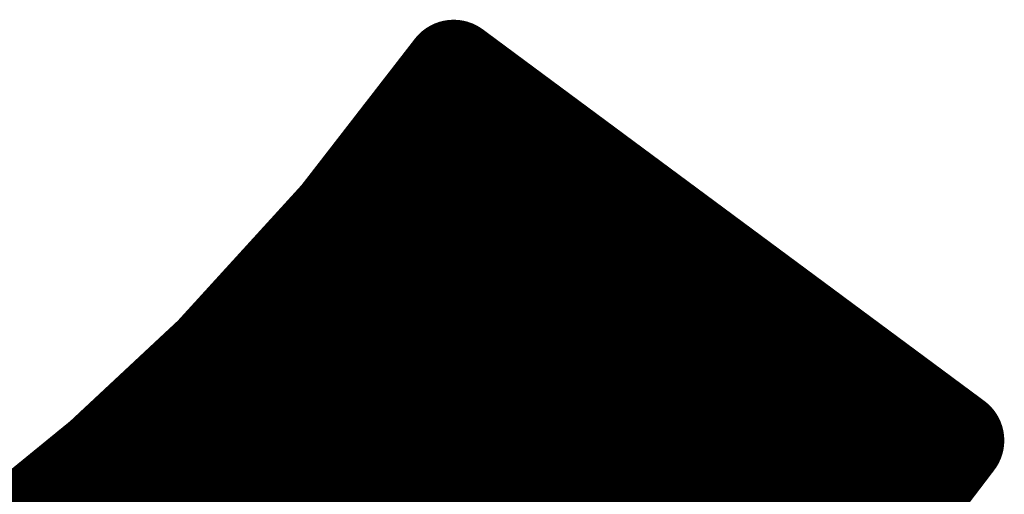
# Model space of a CAD drawing. Extents: x -14 to 157, y -7 to 92.
# Tile 89 of 129: x 68.667 to 69.669, y 29.223 to 29.707. Entities that reach past the tile are written whole.
import ezdxf

# ---------------------------------------------------------------- set-up
doc = ezdxf.new("R2010")
doc.units = 0
doc.layers.add('2D_LINE_126', color=254, linetype='CONTINUOUS')

# ---------------------------------------------------------------- blocks, each defined once
blk = doc.blocks.new('SMOOTH_0$1')
at = {"const_width": 0.05}
blk.add_lwpolyline([(-0.025, 0, 1), (0.025, 0, 1)], format="xyb", close=True, dxfattribs=at)
blk = doc.blocks.new('DRAWING_8')
at = {"layer": '2D_LINE_126', "const_width": 0.1}
for points in [[(4.7589, -0.9434), (4.6422, -1.094)], [(4.6884, -1.0344), (4.7706, -0.9521)], [(4.6944, -1.0266), (4.7696, -0.9514)], [(4.7004, -1.0188), (4.7686, -0.9506)], [(4.7064, -1.011), (4.7676, -0.9499)], [(4.7125, -1.0033), (4.7666, -0.9491)], [(4.7185, -0.9955), (4.7656, -0.9484)], [(4.7245, -0.9877), (4.7646, -0.9476)], [(4.7306, -0.9799), (4.7636, -0.9469)], [(4.7366, -0.9721), (4.7626, -0.9461)], [(4.7426, -0.9643), (4.7616, -0.9454)], [(4.7486, -0.9566), (4.7606, -0.9446)], [(4.7547, -0.9488), (4.7596, -0.9439)], [(5.2695, -1.3217), (4.7589, -0.9434)], [(4.5452, -1.2004), (4.7838, -0.9618)], [(4.5633, -1.1805), (4.7827, -0.9611)], [(4.5815, -1.1605), (4.7817, -0.9603)], [(4.5997, -1.1406), (4.7807, -0.9596)], [(4.6179, -1.1207), (4.7797, -0.9588)], [(4.636, -1.1008), (4.7787, -0.9581)], [(4.6462, -1.0889), (4.7777, -0.9573)], [(4.6522, -1.0811), (4.7767, -0.9566)], [(4.6582, -1.0733), (4.7757, -0.9558)], [(4.6643, -1.0655), (4.7747, -0.9551)], [(4.6703, -1.0577), (4.7737, -0.9543)], [(4.6763, -1.05), (4.7727, -0.9536)], [(4.6823, -1.0422), (4.7717, -0.9529)], [(3.2221, -2.527), (4.7858, -0.9633)], [(3.224, -2.5268), (4.7868, -0.9641)], [(3.2259, -2.5267), (4.7878, -0.9648)], [(3.2279, -2.5265), (4.7888, -0.9656)], [(3.2298, -2.5263), (4.7898, -0.9663)], [(3.2317, -2.5261), (4.7908, -0.9671)], [(3.2337, -2.526), (4.7918, -0.9678)], [(3.2356, -2.5258), (4.7928, -0.9685)], [(3.2375, -2.5256), (4.7938, -0.9693)], [(3.2395, -2.5254), (4.7948, -0.97)], [(3.2416, -2.5251), (4.7959, -0.9708)], [(3.2437, -2.5247), (4.7969, -0.9715)], [(4.527, -1.2203), (4.7848, -0.9626)], [(3.2457, -2.5244), (4.7979, -0.9723)], [(3.2478, -2.5241), (4.7989, -0.973)], [(3.2499, -2.5238), (4.7999, -0.9738)], [(3.2519, -2.5235), (4.8009, -0.9745)], [(3.254, -2.5232), (4.8019, -0.9753)], [(3.2561, -2.5229), (4.8029, -0.976)], [(3.2581, -2.5226), (4.8039, -0.9768)], [(3.2602, -2.5223), (4.8049, -0.9775)], [(3.2623, -2.5219), (4.8059, -0.9783)], [(3.2643, -2.5216), (4.8069, -0.979)], [(3.2664, -2.5213), (4.808, -0.9798)], [(3.2685, -2.521), (4.809, -0.9805)], [(3.2705, -2.5207), (4.81, -0.9812)], [(3.2726, -2.5204), (4.811, -0.982)], [(3.2747, -2.5201), (4.812, -0.9827)], [(3.2767, -2.5198), (4.813, -0.9835)], [(3.2788, -2.5194), (4.814, -0.9842)], [(3.2809, -2.5191), (4.815, -0.985)], [(3.2829, -2.5188), (4.816, -0.9857)], [(3.285, -2.5185), (4.817, -0.9865)], [(3.2871, -2.5182), (4.818, -0.9872)], [(3.2891, -2.5179), (4.819, -0.988)], [(3.2912, -2.5176), (4.8201, -0.9887)], [(3.2933, -2.5173), (4.8211, -0.9895)], [(3.2953, -2.5169), (4.8221, -0.9902)], [(3.2974, -2.5166), (4.8231, -0.991)], [(3.2995, -2.5163), (4.8241, -0.9917)], [(3.3015, -2.516), (4.8251, -0.9925)], [(3.3036, -2.5157), (4.8261, -0.9932)], [(3.3057, -2.5154), (4.8271, -0.9939)], [(3.3077, -2.5151), (4.8281, -0.9947)], [(3.3098, -2.5148), (4.8291, -0.9954)], [(3.3119, -2.5145), (4.8301, -0.9962)], [(3.3139, -2.5141), (4.8311, -0.9969)], [(3.316, -2.5138), (4.8322, -0.9977)], [(3.3181, -2.5135), (4.8332, -0.9984)], [(3.3201, -2.5132), (4.8342, -0.9992)], [(3.3222, -2.5129), (4.8352, -0.9999)], [(3.3243, -2.5126), (4.8362, -1.0007)], [(3.3263, -2.5123), (4.8372, -1.0014)], [(3.3284, -2.512), (4.8382, -1.0022)], [(3.3305, -2.5116), (4.8392, -1.0029)], [(3.3326, -2.5113), (4.8402, -1.0037)], [(3.3346, -2.511), (4.8412, -1.0044)], [(3.3367, -2.5107), (4.8422, -1.0052)], [(3.3388, -2.5104), (4.8432, -1.0059)], [(3.3408, -2.5101), (4.8443, -1.0066)], [(3.3429, -2.5098), (4.8453, -1.0074)], [(3.345, -2.5095), (4.8463, -1.0081)], [(3.347, -2.5091), (4.8473, -1.0089)], [(3.3491, -2.5088), (4.8483, -1.0096)], [(3.3512, -2.5085), (4.8493, -1.0104)], [(3.3532, -2.5082), (4.8503, -1.0111)], [(3.3553, -2.5079), (4.8513, -1.0119)], [(3.3574, -2.5076), (4.8523, -1.0126)], [(3.3594, -2.5073), (4.8533, -1.0134)], [(3.3615, -2.507), (4.8543, -1.0141)], [(3.3636, -2.5067), (4.8553, -1.0149)], [(3.3656, -2.5063), (4.8564, -1.0156)], [(3.3677, -2.506), (4.8574, -1.0164)], [(3.3698, -2.5057), (4.8584, -1.0171)], [(3.3718, -2.5054), (4.8594, -1.0179)], [(3.3739, -2.5051), (4.8604, -1.0186)], [(3.376, -2.5048), (4.8614, -1.0193)], [(3.378, -2.5045), (4.8624, -1.0201)], [(3.3801, -2.5042), (4.8634, -1.0208)], [(3.3822, -2.5038), (4.8644, -1.0216)], [(3.3842, -2.5035), (4.8654, -1.0223)], [(3.3863, -2.5032), (4.8664, -1.0231)], [(3.3884, -2.5029), (4.8674, -1.0238)], [(3.3904, -2.5026), (4.8685, -1.0246)], [(3.3925, -2.5023), (4.8695, -1.0253)], [(3.3946, -2.502), (4.8705, -1.0261)], [(3.3966, -2.5017), (4.8715, -1.0268)], [(3.3987, -2.5013), (4.8725, -1.0276)], [(3.4008, -2.501), (4.8735, -1.0283)], [(3.4028, -2.5007), (4.8745, -1.0291)], [(3.4049, -2.5004), (4.8755, -1.0298)], [(3.407, -2.5001), (4.8765, -1.0306)], [(3.409, -2.4998), (4.8775, -1.0313)], [(3.4111, -2.4995), (4.8785, -1.032)], [(3.4133, -2.499), (4.8795, -1.0328)], [(3.4156, -2.4985), (4.8806, -1.0335)], [(3.4178, -2.498), (4.8816, -1.0343)], [(3.42, -2.4976), (4.8826, -1.035)], [(3.4223, -2.4971), (4.8836, -1.0358)], [(3.4245, -2.4966), (4.8846, -1.0365)], [(3.4267, -2.4962), (4.8856, -1.0373)], [(3.429, -2.4957), (4.8866, -1.038)], [(3.4312, -2.4952), (4.8876, -1.0388)], [(3.4334, -2.4947), (4.8886, -1.0395)], [(3.4356, -2.4943), (4.8896, -1.0403)], [(3.4379, -2.4938), (4.8906, -1.041)], [(3.4401, -2.4933), (4.8917, -1.0418)], [(3.4423, -2.4928), (4.8927, -1.0425)], [(3.4446, -2.4924), (4.8937, -1.0433)], [(3.4468, -2.4919), (4.8947, -1.044)], [(3.449, -2.4914), (4.8957, -1.0448)], [(3.4512, -2.4909), (4.8967, -1.0455)], [(3.4535, -2.4905), (4.8977, -1.0462)], [(3.4557, -2.49), (4.8987, -1.047)], [(3.4579, -2.4895), (4.8997, -1.0477)], [(3.4602, -2.4891), (4.9007, -1.0485)], [(3.4624, -2.4886), (4.9017, -1.0492)], [(3.4646, -2.4881), (4.9027, -1.05)], [(3.4668, -2.4876), (4.9037, -1.0507)], [(3.4691, -2.4872), (4.9048, -1.0515)], [(3.4713, -2.4867), (4.9058, -1.0522)], [(3.4735, -2.4862), (4.9068, -1.053)], [(3.4758, -2.4857), (4.9078, -1.0537)], [(3.478, -2.4853), (4.9088, -1.0545)], [(3.4802, -2.4848), (4.9098, -1.0552)], [(3.4824, -2.4843), (4.9108, -1.056)], [(3.4847, -2.4838), (4.9118, -1.0567)], [(3.4869, -2.4834), (4.9128, -1.0575)], [(3.4891, -2.4829), (4.9138, -1.0582)], [(3.4914, -2.4824), (4.9148, -1.0589)], [(3.4936, -2.4819), (4.9158, -1.0597)], [(3.4958, -2.4815), (4.9169, -1.0604)], [(3.4981, -2.481), (4.9179, -1.0612)], [(3.5003, -2.4805), (4.9189, -1.0619)], [(3.5025, -2.4801), (4.9199, -1.0627)], [(3.5047, -2.4796), (4.9209, -1.0634)], [(3.507, -2.4791), (4.9219, -1.0642)], [(3.5092, -2.4786), (4.9229, -1.0649)], [(3.5114, -2.4782), (4.9239, -1.0657)], [(3.5137, -2.4777), (4.9249, -1.0664)], [(3.5159, -2.4772), (4.9259, -1.0672)], [(3.5181, -2.4767), (4.9269, -1.0679)], [(3.5203, -2.4763), (4.9279, -1.0687)], [(3.5226, -2.4758), (4.929, -1.0694)], [(3.5248, -2.4753), (4.93, -1.0702)], [(3.527, -2.4748), (4.931, -1.0709)], [(3.5293, -2.4744), (4.932, -1.0716)], [(3.5315, -2.4739), (4.933, -1.0724)], [(3.5337, -2.4734), (4.934, -1.0731)], [(3.5359, -2.473), (4.935, -1.0739)], [(3.5382, -2.4725), (4.936, -1.0746)], [(3.5404, -2.472), (4.937, -1.0754)], [(3.5426, -2.4715), (4.938, -1.0761)], [(3.5449, -2.4711), (4.939, -1.0769)], [(3.5471, -2.4706), (4.94, -1.0776)], [(3.5493, -2.4701), (4.9411, -1.0784)], [(3.5515, -2.4696), (4.9421, -1.0791)], [(3.5538, -2.4692), (4.9431, -1.0799)], [(3.556, -2.4687), (4.9441, -1.0806)], [(3.5582, -2.4682), (4.9451, -1.0814)], [(3.5605, -2.4677), (4.9461, -1.0821)], [(3.5627, -2.4673), (4.9471, -1.0829)], [(3.5649, -2.4668), (4.9481, -1.0836)], [(3.5671, -2.4663), (4.9491, -1.0843)], [(3.5694, -2.4658), (4.9501, -1.0851)], [(3.5716, -2.4654), (4.9511, -1.0858)], [(3.5738, -2.4649), (4.9521, -1.0866)], [(3.5761, -2.4644), (4.9532, -1.0873)], [(3.5783, -2.464), (4.9542, -1.0881)], [(3.5805, -2.4635), (4.9552, -1.0888)], [(3.5829, -2.4629), (4.9562, -1.0896)], [(3.5853, -2.4622), (4.9572, -1.0903)], [(3.5878, -2.4615), (4.9582, -1.0911)], [(3.5902, -2.4609), (4.9592, -1.0918)], [(3.5926, -2.4602), (4.9602, -1.0926)], [(3.595, -2.4595), (4.9612, -1.0933)], [(3.5974, -2.4589), (4.9622, -1.0941)], [(3.5999, -2.4582), (4.9632, -1.0948)], [(3.6023, -2.4575), (4.9642, -1.0956)], [(3.6047, -2.4569), (4.9653, -1.0963)], [(3.6071, -2.4562), (4.9663, -1.097)], [(3.6096, -2.4555), (4.9673, -1.0978)], [(3.612, -2.4549), (4.9683, -1.0985)], [(3.6144, -2.4542), (4.9693, -1.0993)], [(3.6168, -2.4535), (4.9703, -1.1)], [(3.6192, -2.4529), (4.9713, -1.1008)], [(3.6217, -2.4522), (4.9723, -1.1015)], [(3.6241, -2.4515), (4.9733, -1.1023)], [(4.6422, -1.094), (4.5138, -1.2348)], [(3.6265, -2.4509), (4.9743, -1.103)], [(3.6289, -2.4502), (4.9753, -1.1038)], [(3.6313, -2.4495), (4.9764, -1.1045)], [(3.6338, -2.4489), (4.9774, -1.1053)], [(3.6362, -2.4482), (4.9784, -1.106)], [(3.6386, -2.4475), (4.9794, -1.1068)], [(3.641, -2.4469), (4.9804, -1.1075)], [(3.6435, -2.4462), (4.9814, -1.1083)], [(3.6459, -2.4455), (4.9824, -1.109)], [(3.6483, -2.4449), (4.9834, -1.1097)], [(3.6507, -2.4442), (4.9844, -1.1105)], [(3.6532, -2.4435), (4.9854, -1.1112)], [(3.6556, -2.4428), (4.9864, -1.112)], [(3.658, -2.4422), (4.9874, -1.1127)], [(3.6604, -2.4415), (4.9884, -1.1135)], [(3.6628, -2.4409), (4.9895, -1.1142)], [(3.6653, -2.4402), (4.9905, -1.115)], [(3.6677, -2.4395), (4.9915, -1.1157)], [(3.6701, -2.4388), (4.9925, -1.1165)], [(3.6725, -2.4382), (4.9935, -1.1172)], [(3.675, -2.4375), (4.9945, -1.118)], [(3.6774, -2.4368), (4.9955, -1.1187)], [(3.6798, -2.4362), (4.9965, -1.1195)], [(3.6822, -2.4355), (4.9975, -1.1202)], [(3.6846, -2.4348), (4.9985, -1.121)], [(3.6871, -2.4342), (4.9995, -1.1217)], [(3.6895, -2.4335), (5.0005, -1.1224)], [(3.6919, -2.4328), (5.0016, -1.1232)], [(3.6943, -2.4322), (5.0026, -1.1239)], [(3.6968, -2.4315), (5.0036, -1.1247)], [(3.6992, -2.4308), (5.0046, -1.1254)], [(3.7016, -2.4302), (5.0056, -1.1262)], [(3.704, -2.4295), (5.0066, -1.1269)], [(3.7064, -2.4288), (5.0076, -1.1277)], [(3.7089, -2.4282), (5.0086, -1.1284)], [(3.7113, -2.4275), (5.0096, -1.1292)], [(3.7137, -2.4268), (5.0106, -1.1299)], [(3.7161, -2.4262), (5.0116, -1.1307)], [(3.7186, -2.4255), (5.0126, -1.1314)], [(3.721, -2.4248), (5.0137, -1.1322)], [(3.7234, -2.4242), (5.0147, -1.1329)], [(3.7258, -2.4235), (5.0157, -1.1337)], [(3.7282, -2.4228), (5.0167, -1.1344)], [(3.7307, -2.4222), (5.0177, -1.1352)], [(3.7331, -2.4215), (5.0187, -1.1359)], [(3.7355, -2.4208), (5.0197, -1.1366)], [(3.7379, -2.4202), (5.0207, -1.1374)], [(3.7403, -2.4195), (5.0217, -1.1381)], [(3.7428, -2.4188), (5.0227, -1.1389)], [(3.7452, -2.4182), (5.0237, -1.1396)], [(3.7476, -2.4175), (5.0247, -1.1404)], [(3.7502, -2.4166), (5.0258, -1.1411)], [(3.7529, -2.4157), (5.0268, -1.1419)], [(3.7556, -2.4148), (5.0278, -1.1426)], [(3.7582, -2.4139), (5.0288, -1.1434)], [(3.7609, -2.413), (5.0298, -1.1441)], [(3.7635, -2.4121), (5.0308, -1.1449)], [(3.7662, -2.4112), (5.0318, -1.1456)], [(3.7689, -2.4103), (5.0328, -1.1464)], [(3.7715, -2.4094), (5.0338, -1.1471)], [(3.7742, -2.4085), (5.0348, -1.1479)], [(3.7768, -2.4076), (5.0358, -1.1486)], [(3.7795, -2.4067), (5.0368, -1.1493)], [(3.7822, -2.4058), (5.0379, -1.1501)], [(3.7848, -2.4049), (5.0389, -1.1508)], [(3.7875, -2.404), (5.0399, -1.1516)], [(3.7901, -2.4031), (5.0409, -1.1523)], [(3.7928, -2.4022), (5.0419, -1.1531)], [(3.7955, -2.4013), (5.0429, -1.1538)], [(3.7981, -2.4004), (5.0439, -1.1546)], [(3.8008, -2.3995), (5.0449, -1.1553)], [(3.8034, -2.3986), (5.0459, -1.1561)], [(3.8061, -2.3976), (5.0469, -1.1568)], [(3.8088, -2.3967), (5.0479, -1.1576)], [(3.8114, -2.3958), (5.0489, -1.1583)], [(3.8141, -2.3949), (5.05, -1.1591)], [(3.8167, -2.394), (5.051, -1.1598)], [(3.8194, -2.3931), (5.052, -1.1606)], [(3.8221, -2.3922), (5.053, -1.1613)], [(3.8247, -2.3913), (5.054, -1.162)], [(3.8274, -2.3904), (5.055, -1.1628)], [(3.83, -2.3895), (5.056, -1.1635)], [(3.8327, -2.3886), (5.057, -1.1643)], [(3.8354, -2.3877), (5.058, -1.165)], [(3.838, -2.3868), (5.059, -1.1658)], [(3.8407, -2.3859), (5.06, -1.1665)], [(3.8433, -2.385), (5.061, -1.1673)], [(3.846, -2.3841), (5.0621, -1.168)], [(3.8487, -2.3832), (5.0631, -1.1688)], [(3.8513, -2.3823), (5.0641, -1.1695)], [(3.854, -2.3814), (5.0651, -1.1703)], [(3.8566, -2.3805), (5.0661, -1.171)], [(3.8593, -2.3796), (5.0671, -1.1718)], [(3.862, -2.3787), (5.0681, -1.1725)], [(3.8646, -2.3778), (5.0691, -1.1733)], [(3.8673, -2.3769), (5.0701, -1.174)], [(3.8699, -2.3759), (5.0711, -1.1747)], [(3.8726, -2.375), (5.0721, -1.1755)], [(3.8753, -2.3741), (5.0731, -1.1762)], [(3.8779, -2.3732), (5.0742, -1.177)], [(3.8806, -2.3723), (5.0752, -1.1777)], [(3.8832, -2.3714), (5.0762, -1.1785)], [(3.8859, -2.3705), (5.0772, -1.1792)], [(3.8886, -2.3696), (5.0782, -1.18)], [(3.8912, -2.3687), (5.0792, -1.1807)], [(3.8939, -2.3678), (5.0802, -1.1815)], [(3.8965, -2.3669), (5.0812, -1.1822)], [(3.8992, -2.366), (5.0822, -1.183)], [(3.9018, -2.3651), (5.0832, -1.1837)], [(3.9045, -2.3642), (5.0842, -1.1845)], [(3.9072, -2.3633), (5.0852, -1.1852)], [(3.9098, -2.3624), (5.0863, -1.186)], [(3.9126, -2.3614), (5.0873, -1.1867)], [(3.9156, -2.3602), (5.0883, -1.1874)], [(3.9185, -2.359), (5.0893, -1.1882)], [(3.9215, -2.3577), (5.0903, -1.1889)], [(3.9244, -2.3565), (5.0913, -1.1897)], [(3.9274, -2.3553), (5.0923, -1.1904)], [(3.9304, -2.3541), (5.0933, -1.1912)], [(3.9333, -2.3529), (5.0943, -1.1919)], [(3.9363, -2.3517), (5.0953, -1.1927)], [(3.9393, -2.3505), (5.0963, -1.1934)], [(3.9422, -2.3493), (5.0973, -1.1942)], [(3.9452, -2.3481), (5.0984, -1.1949)], [(3.9481, -2.3469), (5.0994, -1.1957)], [(3.9511, -2.3457), (5.1004, -1.1964)], [(3.9541, -2.3445), (5.1014, -1.1972)], [(3.957, -2.3433), (5.1024, -1.1979)], [(3.96, -2.3421), (5.1034, -1.1987)], [(3.9629, -2.3409), (5.1044, -1.1994)], [(3.9659, -2.3397), (5.1054, -1.2002)], [(3.9689, -2.3385), (5.1064, -1.2009)], [(3.9718, -2.3372), (5.1074, -1.2016)], [(3.9748, -2.336), (5.1084, -1.2024)], [(3.9777, -2.3348), (5.1094, -1.2031)], [(3.9807, -2.3336), (5.1105, -1.2039)], [(3.9837, -2.3324), (5.1115, -1.2046)], [(3.9866, -2.3312), (5.1125, -1.2054)], [(3.9896, -2.33), (5.1135, -1.2061)], [(3.9926, -2.3288), (5.1145, -1.2069)], [(3.9955, -2.3276), (5.1155, -1.2076)], [(3.9985, -2.3264), (5.1165, -1.2084)], [(4.0014, -2.3252), (5.1175, -1.2091)], [(4.0044, -2.324), (5.1185, -1.2099)], [(4.0074, -2.3228), (5.1195, -1.2106)], [(4.0103, -2.3216), (5.1205, -1.2114)], [(4.0133, -2.3204), (5.1215, -1.2121)], [(4.0162, -2.3192), (5.1226, -1.2129)], [(4.0192, -2.318), (5.1236, -1.2136)], [(4.0222, -2.3168), (5.1246, -1.2143)], [(4.0251, -2.3155), (5.1256, -1.2151)], [(4.0281, -2.3143), (5.1266, -1.2158)], [(4.031, -2.3131), (5.1276, -1.2166)], [(4.034, -2.3119), (5.1286, -1.2173)], [(4.037, -2.3107), (5.1296, -1.2181)], [(4.0399, -2.3095), (5.1306, -1.2188)], [(4.0429, -2.3083), (5.1316, -1.2196)], [(4.0459, -2.3071), (5.1326, -1.2203)], [(4.0488, -2.3059), (5.1336, -1.2211)], [(4.0518, -2.3047), (5.1347, -1.2218)], [(4.0547, -2.3035), (5.1357, -1.2226)], [(4.0577, -2.3023), (5.1367, -1.2233)], [(4.0607, -2.3011), (5.1377, -1.2241)], [(4.0636, -2.2999), (5.1387, -1.2248)], [(4.0666, -2.2987), (5.1397, -1.2256)], [(4.0695, -2.2975), (5.1407, -1.2263)], [(4.0727, -2.2961), (5.1417, -1.227)], [(4.076, -2.2945), (5.1427, -1.2278)], [(4.0794, -2.2929), (5.1437, -1.2285)], [(4.0828, -2.2913), (5.1447, -1.2293)], [(4.0861, -2.2897), (5.1457, -1.23)], [(4.0895, -2.2881), (5.1468, -1.2308)], [(4.0928, -2.2865), (5.1478, -1.2315)], [(4.0962, -2.2848), (5.1488, -1.2323)], [(4.0996, -2.2832), (5.1498, -1.233)], [(4.1029, -2.2816), (5.1508, -1.2338)], [(4.1063, -2.28), (5.1518, -1.2345)], [(4.1096, -2.2784), (5.1528, -1.2353)], [(4.113, -2.2768), (5.1538, -1.236)], [(4.1164, -2.2752), (5.1548, -1.2368)], [(4.1197, -2.2736), (5.1558, -1.2375)], [(4.1231, -2.272), (5.1568, -1.2383)], [(4.1264, -2.2704), (5.1578, -1.239)], [(4.1298, -2.2688), (5.1589, -1.2397)], [(4.1332, -2.2672), (5.1599, -1.2405)], [(4.1365, -2.2656), (5.1609, -1.2412)], [(4.1399, -2.264), (5.1619, -1.242)], [(4.1432, -2.2624), (5.1629, -1.2427)], [(4.5138, -1.2348), (4.4015, -1.3396)], [(3.2202, -2.5272), (4.4947, -1.2527)], [(4.1466, -2.2608), (5.1639, -1.2435)], [(4.15, -2.2592), (5.1649, -1.2442)], [(4.1533, -2.2576), (5.1659, -1.245)], [(4.1567, -2.256), (5.1669, -1.2457)], [(4.16, -2.2544), (5.1679, -1.2465)], [(4.1634, -2.2528), (5.1689, -1.2472)], [(4.1668, -2.2512), (5.1699, -1.248)], [(4.1701, -2.2495), (5.171, -1.2487)], [(4.1735, -2.2479), (5.172, -1.2495)], [(4.1768, -2.2463), (5.173, -1.2502)], [(4.1802, -2.2447), (5.174, -1.251)], [(4.1836, -2.2431), (5.175, -1.2517)], [(4.1869, -2.2415), (5.176, -1.2524)], [(4.1903, -2.2399), (5.177, -1.2532)], [(4.1936, -2.2383), (5.178, -1.2539)], [(4.197, -2.2367), (5.179, -1.2547)], [(4.2004, -2.2351), (5.18, -1.2554)], [(4.2037, -2.2335), (5.181, -1.2562)], [(4.2071, -2.2319), (5.182, -1.2569)], [(4.2104, -2.2303), (5.1831, -1.2577)], [(4.2138, -2.2287), (5.1841, -1.2584)], [(4.2172, -2.2271), (5.1851, -1.2592)], [(4.2205, -2.2255), (5.1861, -1.2599)], [(4.2239, -2.2239), (5.1871, -1.2607)], [(4.2273, -2.2222), (5.1881, -1.2614)], [(4.2312, -2.22), (5.1891, -1.2622)], [(4.2352, -2.2179), (5.1901, -1.2629)], [(4.2391, -2.2157), (5.1911, -1.2637)], [(4.243, -2.2135), (5.1921, -1.2644)], [(4.2469, -2.2114), (5.1931, -1.2651)], [(4.2508, -2.2092), (5.1941, -1.2659)], [(4.2548, -2.207), (5.1952, -1.2666)], [(4.2587, -2.2049), (5.1962, -1.2674)], [(4.2626, -2.2027), (5.1972, -1.2681)], [(4.2665, -2.2006), (5.1982, -1.2689)], [(4.2704, -2.1984), (5.1992, -1.2696)], [(4.2743, -2.1962), (5.2002, -1.2704)], [(4.2783, -2.1941), (5.2012, -1.2711)], [(4.2822, -2.1919), (5.2022, -1.2719)], [(4.2861, -2.1897), (5.2032, -1.2726)], [(3.2182, -2.5274), (4.4684, -1.2772)], [(4.29, -2.1876), (5.2042, -1.2734)], [(4.2939, -2.1854), (5.2052, -1.2741)], [(4.2979, -2.1833), (5.2062, -1.2749)], [(4.3018, -2.1811), (5.2073, -1.2756)], [(4.3057, -2.1789), (5.2083, -1.2764)], [(4.3096, -2.1768), (5.2093, -1.2771)], [(4.3135, -2.1746), (5.2103, -1.2778)], [(4.3174, -2.1724), (5.2113, -1.2786)], [(4.3214, -2.1703), (5.2123, -1.2793)], [(4.3253, -2.1681), (5.2133, -1.2801)], [(4.3292, -2.166), (5.2143, -1.2808)], [(4.3331, -2.1638), (5.2153, -1.2816)], [(4.337, -2.1616), (5.2163, -1.2823)], [(4.3409, -2.1595), (5.2173, -1.2831)], [(4.3449, -2.1573), (5.2183, -1.2838)], [(4.3488, -2.1551), (5.2194, -1.2846)], [(4.3527, -2.153), (5.2204, -1.2853)], [(4.3566, -2.1508), (5.2214, -1.2861)], [(4.3605, -2.1487), (5.2224, -1.2868)], [(4.3645, -2.1465), (5.2234, -1.2876)], [(4.3684, -2.1443), (5.2244, -1.2883)], [(4.3723, -2.1422), (5.2254, -1.2891)], [(4.3762, -2.14), (5.2264, -1.2898)], [(4.3807, -2.1373), (5.2274, -1.2906)], [(4.3854, -2.1343), (5.2284, -1.2913)], [(4.3902, -2.1313), (5.2294, -1.292)], [(4.395, -2.1283), (5.2304, -1.2928)], [(3.2163, -2.5275), (4.4421, -1.3017)], [(4.3997, -2.1253), (5.2315, -1.2935)], [(4.4045, -2.1223), (5.2325, -1.2943)], [(4.4093, -2.1193), (5.2335, -1.295)], [(4.414, -2.1162), (5.2345, -1.2958)], [(4.4188, -2.1132), (5.2355, -1.2965)], [(4.4235, -2.1102), (5.2365, -1.2973)], [(4.4283, -2.1072), (5.2375, -1.298)], [(4.4331, -2.1042), (5.2385, -1.2988)], [(4.4378, -2.1012), (5.2395, -1.2995)], [(4.4426, -2.0982), (5.2405, -1.3003)], [(4.4474, -2.0952), (5.2415, -1.301)], [(4.4521, -2.0922), (5.2425, -1.3018)], [(4.4569, -2.0892), (5.2436, -1.3025)], [(4.4616, -2.0862), (5.2446, -1.3033)], [(4.4664, -2.0832), (5.2456, -1.304)], [(4.4712, -2.0802), (5.2466, -1.3047)], [(4.4759, -2.0772), (5.2476, -1.3055)], [(4.4807, -2.0741), (5.2486, -1.3062)], [(4.4855, -2.0711), (5.2496, -1.307)], [(4.4902, -2.0681), (5.2506, -1.3077)], [(4.495, -2.0651), (5.2516, -1.3085)], [(4.4997, -2.0621), (5.2526, -1.3092)], [(4.5045, -2.0591), (5.2536, -1.31)], [(4.5093, -2.0561), (5.2546, -1.3107)], [(4.514, -2.0531), (5.2557, -1.3115)], [(4.5188, -2.0501), (5.2567, -1.3122)], [(4.5236, -2.047), (5.2577, -1.313)], [(4.5298, -2.0426), (5.2587, -1.3137)], [(4.536, -2.0381), (5.2597, -1.3145)], [(4.5422, -2.0337), (5.2607, -1.3152)], [(4.5484, -2.0292), (5.2617, -1.316)], [(4.5546, -2.0248), (5.2627, -1.3167)], [(4.5608, -2.0203), (5.2637, -1.3174)], [(4.5671, -2.0159), (5.2647, -1.3182)], [(4.5733, -2.0114), (5.2657, -1.3189)], [(4.5795, -2.007), (5.2667, -1.3197)], [(4.5857, -2.0025), (5.2678, -1.3204)], [(4.5919, -1.9981), (5.2688, -1.3212)], [(5.1625, -1.4622), (5.2695, -1.3217)], [(3.2144, -2.5277), (4.4158, -1.3262)], [(4.5981, -1.9936), (5.2679, -1.3238)], [(4.6043, -1.9892), (5.2623, -1.3312)], [(4.4015, -1.3396), (4.2834, -1.436)], [(4.6105, -1.9847), (5.2567, -1.3386)], [(3.2105, -2.5281), (4.3876, -1.3509)], [(3.2124, -2.5279), (4.3972, -1.3432)], [(4.6167, -1.9803), (5.251, -1.3459)], [(3.2086, -2.5282), (4.3781, -1.3587)], [(4.6229, -1.9758), (5.2454, -1.3533)], [(4.6291, -1.9714), (5.2398, -1.3606)], [(3.2066, -2.5284), (4.3685, -1.3665)], [(4.6353, -1.9669), (5.2342, -1.368)], [(3.2028, -2.5287), (4.3494, -1.3821)], [(3.2047, -2.5286), (4.359, -1.3743)], [(4.6415, -1.9625), (5.2286, -1.3754)], [(4.6477, -1.958), (5.223, -1.3827)], [(3.2009, -2.5289), (4.3399, -1.3899)], [(4.6539, -1.9536), (5.2174, -1.3901)], [(3.1989, -2.5291), (4.3303, -1.3977)], [(4.6601, -1.9491), (5.2118, -1.3975)], [(3.197, -2.5293), (4.3208, -1.4055)], [(4.6676, -1.9434), (5.2062, -1.4048)], [(4.6769, -1.9359), (5.2006, -1.4122)], [(3.1931, -2.5296), (4.3017, -1.4211)], [(3.1951, -2.5294), (4.3112, -1.4133)], [(4.6862, -1.9284), (5.195, -1.4195)]]:
    blk.add_lwpolyline(points, dxfattribs=at)
at = {"layer": '2D_LINE_126'}
for p in [(4.7547, -0.9488), (4.7589, -0.9434), (4.7589, -0.9434), (4.7596, -0.9439), (4.7606, -0.9446), (4.7616, -0.9454), (4.7626, -0.9461), (4.7636, -0.9469), (4.7646, -0.9476), (4.7656, -0.9484), (4.7666, -0.9491), (4.7676, -0.9499), (4.7686, -0.9506), (4.7696, -0.9514), (4.7706, -0.9521), (4.7486, -0.9566), (4.7717, -0.9529), (4.7727, -0.9536), (4.7737, -0.9543), (4.7747, -0.9551), (4.7757, -0.9558), (4.7767, -0.9566), (4.7777, -0.9573), (4.7787, -0.9581), (4.7797, -0.9588), (4.7807, -0.9596), (4.7817, -0.9603), (4.7827, -0.9611), (4.7838, -0.9618), (4.7366, -0.9721), (4.7426, -0.9643), (4.7848, -0.9626), (4.7858, -0.9633), (4.7868, -0.9641), (4.7878, -0.9648), (4.7888, -0.9656), (4.7898, -0.9663), (4.7908, -0.9671), (4.7918, -0.9678), (4.7928, -0.9685), (4.7938, -0.9693), (4.7948, -0.97), (4.7959, -0.9708), (4.7969, -0.9715), (4.7306, -0.9799), (4.7979, -0.9723), (4.7989, -0.973), (4.7999, -0.9738), (4.8009, -0.9745), (4.8019, -0.9753), (4.8029, -0.976), (4.8039, -0.9768), (4.8049, -0.9775), (4.8059, -0.9783), (4.8069, -0.979), (4.808, -0.9798), (4.809, -0.9805), (4.81, -0.9812), (4.811, -0.982), (4.7245, -0.9877), (4.812, -0.9827), (4.813, -0.9835), (4.814, -0.9842), (4.815, -0.985), (4.816, -0.9857), (4.817, -0.9865), (4.818, -0.9872), (4.819, -0.988), (4.8201, -0.9887), (4.8211, -0.9895), (4.8221, -0.9902), (4.8231, -0.991), (4.8241, -0.9917), (4.7185, -0.9955), (4.8251, -0.9925), (4.8261, -0.9932), (4.8271, -0.9939), (4.8281, -0.9947), (4.8291, -0.9954), (4.8301, -0.9962), (4.8311, -0.9969), (4.8322, -0.9977), (4.8332, -0.9984), (4.8342, -0.9992), (4.8352, -0.9999), (4.8362, -1.0007), (4.8372, -1.0014), (4.8382, -1.0022), (4.7064, -1.011), (4.7125, -1.0033), (4.8392, -1.0029), (4.8402, -1.0037), (4.8412, -1.0044), (4.8422, -1.0052), (4.8432, -1.0059), (4.8443, -1.0066), (4.8453, -1.0074), (4.8463, -1.0081), (4.8473, -1.0089), (4.8483, -1.0096), (4.8493, -1.0104), (4.8503, -1.0111), (4.8513, -1.0119), (4.7004, -1.0188), (4.8523, -1.0126), (4.8533, -1.0134), (4.8543, -1.0141), (4.8553, -1.0149), (4.8564, -1.0156), (4.8574, -1.0164), (4.8584, -1.0171), (4.8594, -1.0179), (4.8604, -1.0186), (4.8614, -1.0193), (4.8624, -1.0201), (4.8634, -1.0208), (4.8644, -1.0216), (4.6944, -1.0266), (4.8654, -1.0223), (4.8664, -1.0231), (4.8674, -1.0238), (4.8685, -1.0246), (4.8695, -1.0253), (4.8705, -1.0261), (4.8715, -1.0268), (4.8725, -1.0276), (4.8735, -1.0283), (4.8745, -1.0291), (4.8755, -1.0298), (4.8765, -1.0306), (4.8775, -1.0313), (4.8785, -1.032), (4.6823, -1.0422), (4.6884, -1.0344), (4.8795, -1.0328), (4.8806, -1.0335), (4.8816, -1.0343), (4.8826, -1.035), (4.8836, -1.0358), (4.8846, -1.0365), (4.8856, -1.0373), (4.8866, -1.038), (4.8876, -1.0388), (4.8886, -1.0395), (4.8896, -1.0403), (4.8906, -1.041), (4.8917, -1.0418), (4.6763, -1.05), (4.8927, -1.0425), (4.8937, -1.0433), (4.8947, -1.044), (4.8957, -1.0448), (4.8967, -1.0455), (4.8977, -1.0462), (4.8987, -1.047), (4.8997, -1.0477), (4.9007, -1.0485), (4.9017, -1.0492), (4.9027, -1.05), (4.9037, -1.0507), (4.9048, -1.0515), (4.9058, -1.0522), (4.6703, -1.0577), (4.9068, -1.053), (4.9078, -1.0537), (4.9088, -1.0545), (4.9098, -1.0552), (4.9108, -1.056), (4.9118, -1.0567), (4.9128, -1.0575), (4.9138, -1.0582), (4.9148, -1.0589), (4.9158, -1.0597), (4.9169, -1.0604), (4.9179, -1.0612), (4.9189, -1.0619), (4.6643, -1.0655), (4.9199, -1.0627), (4.9209, -1.0634), (4.9219, -1.0642), (4.9229, -1.0649), (4.9239, -1.0657), (4.9249, -1.0664), (4.9259, -1.0672), (4.9269, -1.0679), (4.9279, -1.0687), (4.929, -1.0694), (4.93, -1.0702), (4.931, -1.0709), (4.932, -1.0716), (4.933, -1.0724), (4.6522, -1.0811), (4.6582, -1.0733), (4.934, -1.0731), (4.935, -1.0739), (4.936, -1.0746), (4.937, -1.0754), (4.938, -1.0761), (4.939, -1.0769), (4.94, -1.0776), (4.9411, -1.0784), (4.9421, -1.0791), (4.9431, -1.0799), (4.9441, -1.0806), (4.9451, -1.0814), (4.9461, -1.0821), (4.6462, -1.0889), (4.9471, -1.0829), (4.9481, -1.0836), (4.9491, -1.0843), (4.9501, -1.0851), (4.9511, -1.0858), (4.9521, -1.0866), (4.9532, -1.0873), (4.9542, -1.0881), (4.9552, -1.0888), (4.9562, -1.0896), (4.9572, -1.0903), (4.9582, -1.0911), (4.9592, -1.0918), (4.636, -1.1008), (4.6422, -1.094), (4.6422, -1.094), (4.9602, -1.0926), (4.9612, -1.0933), (4.9622, -1.0941), (4.9632, -1.0948), (4.9642, -1.0956), (4.9653, -1.0963), (4.9663, -1.097), (4.9673, -1.0978), (4.9683, -1.0985), (4.9693, -1.0993), (4.9703, -1.1), (4.9713, -1.1008), (4.9723, -1.1015), (4.9733, -1.1023), (4.9743, -1.103), (4.9753, -1.1038), (4.9764, -1.1045), (4.9774, -1.1053), (4.9784, -1.106), (4.9794, -1.1068), (4.9804, -1.1075), (4.9814, -1.1083), (4.9824, -1.109), (4.9834, -1.1097), (4.9844, -1.1105), (4.9854, -1.1112), (4.9864, -1.112), (4.6179, -1.1207), (4.9874, -1.1127), (4.9884, -1.1135), (4.9895, -1.1142), (4.9905, -1.115), (4.9915, -1.1157), (4.9925, -1.1165), (4.9935, -1.1172), (4.9945, -1.118), (4.9955, -1.1187), (4.9965, -1.1195), (4.9975, -1.1202), (4.9985, -1.121), (4.9995, -1.1217), (5.0005, -1.1224), (5.0016, -1.1232), (5.0026, -1.1239), (5.0036, -1.1247), (5.0046, -1.1254), (5.0056, -1.1262), (5.0066, -1.1269), (5.0076, -1.1277), (5.0086, -1.1284), (5.0096, -1.1292), (5.0106, -1.1299), (5.0116, -1.1307), (5.0126, -1.1314), (5.0137, -1.1322), (4.5997, -1.1406), (5.0147, -1.1329), (5.0157, -1.1337), (5.0167, -1.1344), (5.0177, -1.1352), (5.0187, -1.1359), (5.0197, -1.1366), (5.0207, -1.1374), (5.0217, -1.1381), (5.0227, -1.1389), (5.0237, -1.1396), (5.0247, -1.1404), (5.0258, -1.1411), (5.0268, -1.1419), (5.0278, -1.1426), (5.0288, -1.1434), (5.0298, -1.1441), (5.0308, -1.1449), (5.0318, -1.1456), (5.0328, -1.1464), (5.0338, -1.1471), (5.0348, -1.1479), (5.0358, -1.1486), (5.0368, -1.1493), (5.0379, -1.1501), (5.0389, -1.1508), (5.0399, -1.1516), (5.0409, -1.1523), (4.5815, -1.1605), (5.0419, -1.1531), (5.0429, -1.1538), (5.0439, -1.1546), (5.0449, -1.1553), (5.0459, -1.1561), (5.0469, -1.1568), (5.0479, -1.1576), (5.0489, -1.1583), (5.05, -1.1591), (5.051, -1.1598), (5.052, -1.1606), (5.053, -1.1613), (5.054, -1.162), (5.055, -1.1628), (5.056, -1.1635), (5.057, -1.1643), (5.058, -1.165), (5.059, -1.1658), (5.06, -1.1665), (5.061, -1.1673), (5.0621, -1.168), (5.0631, -1.1688), (5.0641, -1.1695), (5.0651, -1.1703), (5.0661, -1.171), (5.0671, -1.1718), (5.0681, -1.1725), (4.5633, -1.1805), (5.0691, -1.1733), (5.0701, -1.174), (5.0711, -1.1747), (5.0721, -1.1755), (5.0731, -1.1762), (5.0742, -1.177), (5.0752, -1.1777), (5.0762, -1.1785), (5.0772, -1.1792), (5.0782, -1.18), (5.0792, -1.1807), (5.0802, -1.1815), (5.0812, -1.1822), (5.0822, -1.183), (5.0832, -1.1837), (5.0842, -1.1845), (5.0852, -1.1852), (5.0863, -1.186), (5.0873, -1.1867), (5.0883, -1.1874), (5.0893, -1.1882), (5.0903, -1.1889), (5.0913, -1.1897), (5.0923, -1.1904), (5.0933, -1.1912), (5.0943, -1.1919), (4.5452, -1.2004), (5.0953, -1.1927), (5.0963, -1.1934), (5.0973, -1.1942), (5.0984, -1.1949), (5.0994, -1.1957), (5.1004, -1.1964), (5.1014, -1.1972), (5.1024, -1.1979), (5.1034, -1.1987), (5.1044, -1.1994), (5.1054, -1.2002), (5.1064, -1.2009), (5.1074, -1.2016), (5.1084, -1.2024), (5.1094, -1.2031), (5.1105, -1.2039), (5.1115, -1.2046), (5.1125, -1.2054), (5.1135, -1.2061), (5.1145, -1.2069), (5.1155, -1.2076), (5.1165, -1.2084), (5.1175, -1.2091), (5.1185, -1.2099), (5.1195, -1.2106), (5.1205, -1.2114), (5.1215, -1.2121), (4.527, -1.2203), (5.1226, -1.2129), (5.1236, -1.2136), (5.1246, -1.2143), (5.1256, -1.2151), (5.1266, -1.2158), (5.1276, -1.2166), (5.1286, -1.2173), (5.1296, -1.2181), (5.1306, -1.2188), (5.1316, -1.2196), (5.1326, -1.2203), (5.1336, -1.2211), (5.1347, -1.2218), (5.1357, -1.2226), (5.1367, -1.2233), (5.1377, -1.2241), (5.1387, -1.2248), (5.1397, -1.2256), (5.1407, -1.2263), (5.1417, -1.227), (5.1427, -1.2278), (5.1437, -1.2285), (5.1447, -1.2293), (5.1457, -1.23), (5.1468, -1.2308), (5.1478, -1.2315), (5.1488, -1.2323), (4.5138, -1.2348), (4.5138, -1.2348), (5.1498, -1.233), (5.1508, -1.2338), (5.1518, -1.2345), (5.1528, -1.2353), (5.1538, -1.236), (5.1548, -1.2368), (5.1558, -1.2375), (5.1568, -1.2383), (5.1578, -1.239), (5.1589, -1.2397), (5.1599, -1.2405), (5.1609, -1.2412), (5.1619, -1.242), (5.1629, -1.2427), (4.4947, -1.2527), (5.1639, -1.2435), (5.1649, -1.2442), (5.1659, -1.245), (5.1669, -1.2457), (5.1679, -1.2465), (5.1689, -1.2472), (5.1699, -1.248), (5.171, -1.2487), (5.172, -1.2495), (5.173, -1.2502), (5.174, -1.251), (5.175, -1.2517), (5.176, -1.2524), (5.177, -1.2532), (5.178, -1.2539), (5.179, -1.2547), (5.18, -1.2554), (5.181, -1.2562), (5.182, -1.2569), (5.1831, -1.2577), (5.1841, -1.2584), (5.1851, -1.2592), (5.1861, -1.2599), (5.1871, -1.2607), (5.1881, -1.2614), (5.1891, -1.2622), (5.1901, -1.2629), (5.1911, -1.2637), (5.1921, -1.2644), (5.1931, -1.2651), (5.1941, -1.2659), (5.1952, -1.2666), (5.1962, -1.2674), (5.1972, -1.2681), (5.1982, -1.2689), (5.1992, -1.2696), (5.2002, -1.2704), (5.2012, -1.2711), (5.2022, -1.2719), (5.2032, -1.2726), (4.4684, -1.2772), (5.2042, -1.2734), (5.2052, -1.2741), (5.2062, -1.2749), (5.2073, -1.2756), (5.2083, -1.2764), (5.2093, -1.2771), (5.2103, -1.2778), (5.2113, -1.2786), (5.2123, -1.2793), (5.2133, -1.2801), (5.2143, -1.2808), (5.2153, -1.2816), (5.2163, -1.2823), (5.2173, -1.2831), (5.2183, -1.2838), (5.2194, -1.2846), (5.2204, -1.2853), (5.2214, -1.2861), (5.2224, -1.2868), (5.2234, -1.2876), (5.2244, -1.2883), (5.2254, -1.2891), (5.2264, -1.2898), (5.2274, -1.2906), (5.2284, -1.2913), (5.2294, -1.292), (5.2304, -1.2928), (4.4421, -1.3017), (5.2315, -1.2935), (5.2325, -1.2943), (5.2335, -1.295), (5.2345, -1.2958), (5.2355, -1.2965), (5.2365, -1.2973), (5.2375, -1.298), (5.2385, -1.2988), (5.2395, -1.2995), (5.2405, -1.3003), (5.2415, -1.301), (5.2425, -1.3018), (5.2436, -1.3025), (5.2446, -1.3033), (5.2456, -1.304), (5.2466, -1.3047), (5.2476, -1.3055), (5.2486, -1.3062), (5.2496, -1.307), (5.2506, -1.3077), (5.2516, -1.3085), (5.2526, -1.3092), (5.2536, -1.31), (5.2546, -1.3107), (5.2557, -1.3115), (5.2567, -1.3122), (5.2577, -1.313), (5.2587, -1.3137), (5.2597, -1.3145), (5.2607, -1.3152), (5.2617, -1.316), (5.2627, -1.3167), (5.2637, -1.3174), (5.2647, -1.3182), (5.2657, -1.3189), (5.2667, -1.3197), (5.2678, -1.3204), (5.2688, -1.3212), (5.2695, -1.3217), (5.2695, -1.3217), (4.4158, -1.3262), (5.2623, -1.3312), (5.2679, -1.3238), (4.4015, -1.3396), (4.4015, -1.3396), (5.2567, -1.3386), (4.3876, -1.3509), (4.3972, -1.3432), (5.251, -1.3459), (4.3781, -1.3587), (5.2398, -1.3606), (5.2454, -1.3533), (4.3685, -1.3665), (5.2342, -1.368), (4.3494, -1.3821), (4.359, -1.3743), (5.223, -1.3827), (5.2286, -1.3754), (4.3399, -1.3899), (5.2174, -1.3901), (4.3303, -1.3977), (5.2118, -1.3975), (4.3208, -1.4055), (5.2006, -1.4122), (5.2062, -1.4048), (4.3017, -1.4211), (4.3112, -1.4133), (5.195, -1.4195)]:
    blk.add_blockref('SMOOTH_0$1', p, dxfattribs=at)

msp = doc.modelspace()

# ---------------------------------------------------------------- block references
msp.add_blockref('DRAWING_8', (64.35, 30.6))

doc.saveas('drawing.dxf')
